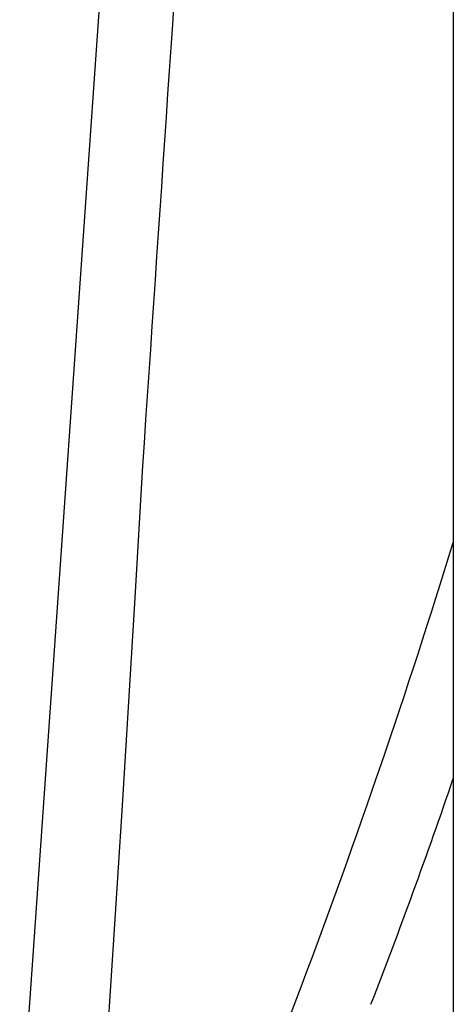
# Model space of a CAD drawing. Header units: millimetres. Extents: x 3811.49 to 3812.61, y 4795.07 to 4797.37.
# Tile 12 of 58: x 3812.1567 to 3812.2177, y 4795.9057 to 4796.0442. Entities that reach past the tile are written whole.
import ezdxf

# ---------------------------------------------------------------- set-up
doc = ezdxf.new("R2010")
doc.units = ezdxf.units.MM
doc.layers.add('SANINDUSA', color=3, linetype='Continuous')

msp = doc.modelspace()

# ---------------------------------------------------------------- linework, layer by layer
at = {"layer": 'SANINDUSA'}
for p, q in [((3812.217655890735, 4797.214547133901), (3812.217655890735, 4795.308547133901)), ((3812.177941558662, 4796.190535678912), (3812.156665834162, 4795.886278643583)), ((3812.173935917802, 4795.981428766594), (3812.172847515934, 4795.962876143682))]:
    msp.add_line(p, q, dxfattribs=at)
at = {"layer": 'SANINDUSA', "flags": 128}
for points in [[(3812.172847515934, 4795.962876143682), (3812.171054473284, 4795.932931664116), (3812.167952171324, 4795.8851162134)], [(3812.183254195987, 4795.874743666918), (3812.188745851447, 4795.888480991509), (3812.196397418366, 4795.908534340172)]]:
    msp.add_lwpolyline(points, dxfattribs=at)
at = {"layer": 'SANINDUSA'}
for centre, radius, start, end in [((3811.175992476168, 4796.29244260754), 1.090234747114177, 339.3821297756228, 342.8330426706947), ((3811.442235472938, 4796.202373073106), 0.819419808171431, 338.775461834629, 341.1387503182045)]:
    msp.add_arc(centre, radius, start, end, dxfattribs=at)
msp.add_ellipse((3812.048257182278, 4794.020804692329), major_axis=(0.367944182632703, 5.477993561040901), ratio=0.001169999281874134, start_param=1.163848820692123, end_param=1.204847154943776, dxfattribs=at)

doc.saveas('drawing.dxf')
